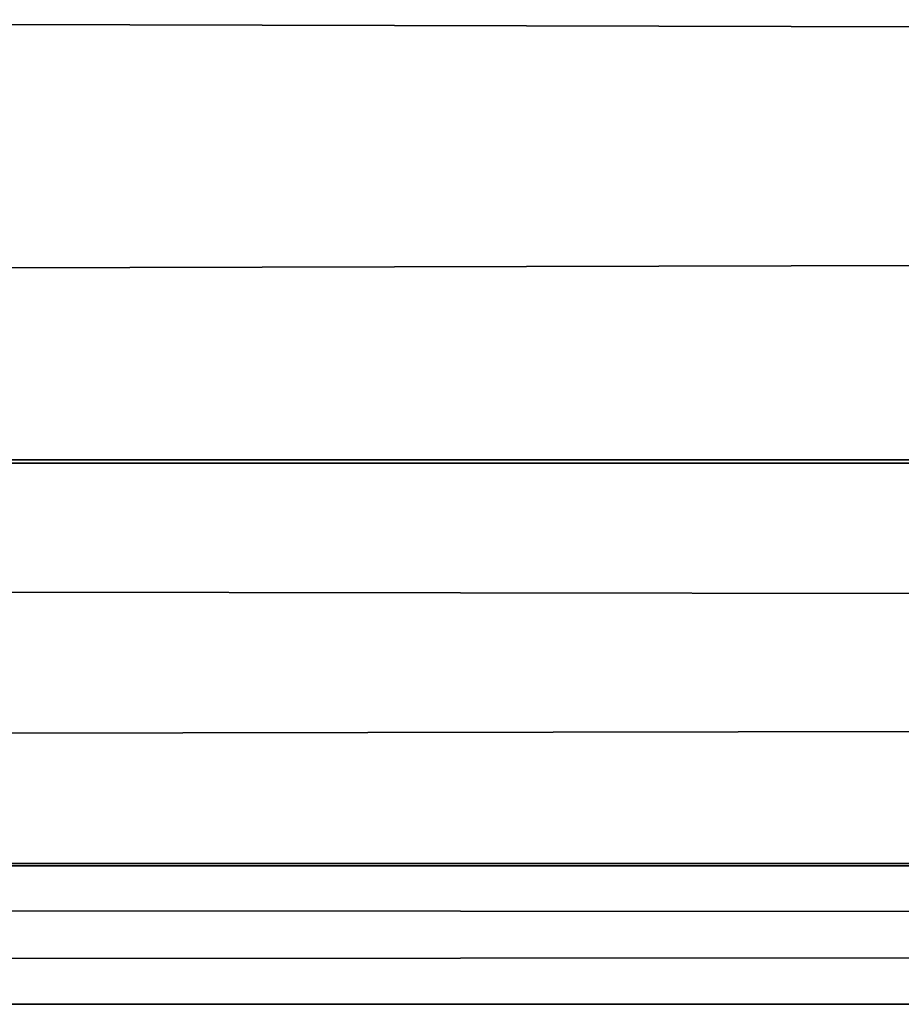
# Model space of a CAD drawing. Header units: inches. Extents: x 0 to 69, y -28.1 to 0.1.
# Tile 46 of 170: x 22.587 to 22.826, y -28.01 to -27.744. Entities that reach past the tile are written whole.
import ezdxf

# ---------------------------------------------------------------- set-up
doc = ezdxf.new("R2010")
doc.units = ezdxf.units.IN
doc.header["$LTSCALE"] = 0.03937
doc.header["$MEASUREMENT"] = 0
doc.layers.add('A-FURN-3-ST', color=151, linetype='Continuous')

msp = doc.modelspace()

# ---------------------------------------------------------------- meshes
at = {"layer": 'A-FURN-3-ST'}
mesh = msp.add_polyface(dxfattribs=at)
corners = [(0.25, -0.49123, 5), (68.75, -27.51, 5), (0.25, -27.51, 5), (0.125, -0.49123, 5.03349), (0.125, -27.51, 5.03349), (0.25, -28.01, 5.5), (0.125, -27.97651, 5.5), (0.25, -27.97194, 5.30866), (0.125, -27.941, 5.32148), (0.25, -27.86356, 5.14645), (0.125, -27.83987, 5.17013), (0.25, -27.70134, 5.03806), (0.125, -27.68853, 5.069), (0.03349, -27.65351, 5.15355), (0.03349, -27.885, 5.5), (0.25, -28.01, 16.9), (0.125, -27.97651, 16.9), (0.25, -26.91, 18), (0.125, -26.91, 17.96651), (0.25, -27.1947, 17.96252), (0.125, -27.18603, 17.93017), (0.25, -27.46, 17.85263), (0.125, -27.44325, 17.82362), (0.25, -27.68782, 17.67782), (0.125, -27.66414, 17.65413), (0.25, -27.86263, 17.45), (0.125, -27.83362, 17.43325), (0.25, -27.97252, 17.1847), (0.125, -27.94017, 17.17603), (0.03349, -27.85178, 17.15235), (0.03349, -26.91, 17.875), (0.03349, -27.59943, 17.58943), (0.03349, -27.75438, 17.3875), (0.125, -1.1, 17.96651), (0.25, -1.1, 18), (68.75, -28.01, 16.9), (68.75, -27.97252, 17.1847), (68.75, -27.86263, 17.45), (68.75, -27.68782, 17.67782), (68.75, -27.46, 17.85263), (68.75, -27.1947, 17.96252), (68.75, -27.70134, 5.03806), (68.75, -27.86356, 5.14645), (68.75, -27.97194, 5.30866)]
mesh.append_faces([[corners[k] for k in face] for face in [(0, 1, 2), (3, 2, 4), (5, 6, 7), (7, 6, 8), (7, 8, 9), (9, 8, 10), (9, 10, 11), (11, 10, 12), (11, 12, 2), (2, 12, 4), (4, 12, 13), (14, 8, 6), (5, 15, 6), (6, 15, 16), (6, 16, 14), (17, 18, 19), (19, 18, 20), (19, 20, 21), (21, 20, 22), (21, 22, 23), (23, 22, 24), (23, 24, 25), (25, 24, 26), (25, 26, 27), (27, 26, 28), (27, 28, 15), (15, 28, 16), (16, 28, 29), (18, 30, 20), (24, 31, 32, 26), (26, 32, 29, 28), (33, 30, 18), (34, 18, 17), (15, 35, 27), (27, 36, 25), (25, 37, 23), (23, 38, 21), (21, 39, 19), (19, 40, 17), (5, 35, 15), (2, 1, 11), (11, 41, 9), (9, 42, 7), (7, 43, 5)]])
mesh = msp.add_polyface(dxfattribs=at)
corners = [(68.875, -0.49123, 5.03349), (68.96651, -27.51, 5.125), (68.875, -27.51, 5.03349), (68.75, -0.49123, 5), (68.75, -27.51, 5), (68.96651, -27.85646, 5.35649), (68.875, -27.97651, 5.5), (68.875, -27.941, 5.32148), (68.75, -28.01, 5.5), (68.75, -27.97194, 5.30866), (68.875, -27.83987, 5.17013), (68.75, -27.86356, 5.14645), (68.875, -27.68853, 5.069), (68.75, -27.70134, 5.03806), (68.96651, -27.65351, 5.15355), (68.96651, -27.77517, 5.23483), (68.96651, -27.885, 16.9), (68.875, -27.97651, 16.9), (68.75, -28.01, 16.9), (68.875, -27.94017, 17.17603), (68.75, -27.97252, 17.1847), (68.96651, -27.16235, 17.84178), (68.875, -26.91, 17.96651), (68.875, -27.18603, 17.93017), (68.75, -26.91, 18), (68.75, -27.1947, 17.96252), (68.875, -27.44325, 17.82362), (68.75, -27.46, 17.85263), (68.875, -27.66414, 17.65413), (68.75, -27.68782, 17.67782), (68.875, -27.83362, 17.43325), (68.75, -27.86263, 17.45), (68.875, -1.1, 17.96651), (0.25, -27.97252, 17.1847), (0.25, -27.86263, 17.45), (0.25, -27.68782, 17.67782), (0.25, -27.46, 17.85263), (0.25, -27.1947, 17.96252), (0.25, -26.91, 18), (0.25, -28.01, 5.5), (0.25, -27.70134, 5.03806), (0.25, -27.86356, 5.14645), (0.25, -27.97194, 5.30866), (68.75, -1.1, 18)]
mesh.append_faces([[corners[k] for k in face] for face in [(0, 1, 2), (3, 2, 4), (5, 6, 7), (7, 6, 8), (7, 8, 9), (7, 9, 10), (10, 9, 11), (10, 11, 12), (12, 11, 13), (12, 13, 2), (2, 13, 4), (2, 1, 12), (12, 14, 15, 10), (6, 16, 17), (6, 17, 8), (8, 17, 18), (16, 19, 17), (17, 19, 20), (17, 20, 18), (21, 22, 23), (22, 24, 23), (23, 24, 25), (23, 25, 26), (26, 25, 27), (26, 27, 28), (28, 27, 29), (28, 29, 30), (30, 29, 31), (30, 31, 19), (19, 31, 20), (32, 24, 22), (33, 18, 20), (34, 20, 31), (35, 31, 29), (36, 29, 27), (37, 27, 25), (38, 25, 24), (8, 18, 39), (40, 4, 13), (41, 13, 11), (42, 11, 9), (39, 9, 8), (24, 43, 38)]])

doc.saveas('drawing.dxf')
